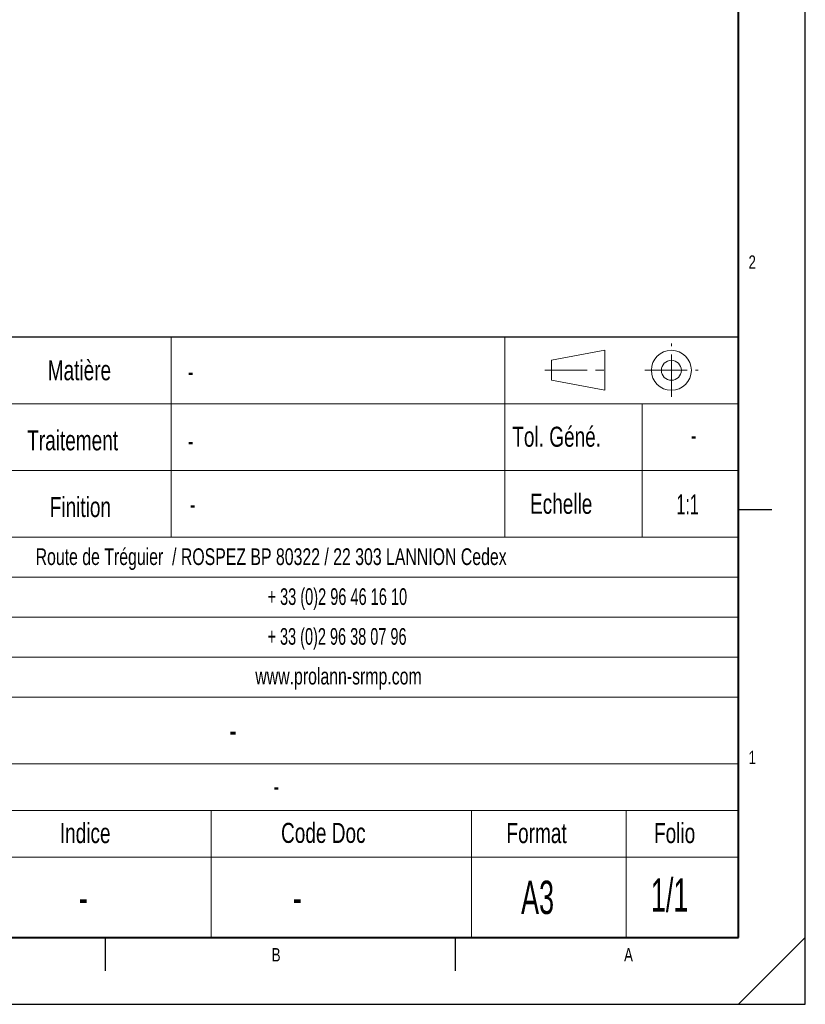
# Model space of a CAD drawing. Header units: millimetres. Extents: x 0 to 420, y 0 to 297.
# Tile 9 of 10: x 302 to 420, y 0 to 148. Entities that reach past the tile are written whole.
import ezdxf

# ---------------------------------------------------------------- set-up
doc = ezdxf.new("R2010")
doc.units = ezdxf.units.MM
doc.linetypes.add('CENTER', pattern=[10.16, 6.35, -1.27, 1.27, -1.27])
doc.layers.add('SLD-0', color=179, linetype='Continuous')
doc.styles.add('SLDTEXTSTYLE0', font='TXT', dxfattribs={"width": 0.744681})
doc.styles.add('SLDTEXTSTYLE1', font='TXT', dxfattribs={"width": 0.605})
doc.styles.add('SLDTEXTSTYLE2', font='TXT', dxfattribs={"width": 0.710611})
doc.styles.add('SLDTEXTSTYLE3', font='TXT', dxfattribs={"width": 0.653172})
doc.styles.add('SLDTEXTSTYLE4', font='TXT', dxfattribs={"width": 0.650436})

# ---------------------------------------------------------------- blocks, each defined once
blk = doc.blocks.new('Bloc3_1')
at = {"layer": 'SLD-0', "color": 1, "lineweight": 30}
for p, q in [((-190, 90), (0, 90)), ((0, 0), (0, 90)), ((-190, 0), (0, 0))]:
    blk.add_line(p, q, dxfattribs=at)
at = {"layer": 'SLD-0', "lineweight": 15}
for p, q in [((-85, 60), (-85, 90)), ((-35, 60), (-35, 90)), ((0, 80), (-109, 80)), ((-14.39, 60), (-14.39, 80)), ((0, 70), (-109, 70)), ((0, 60), (-190, 60)), ((0, 54), (-136.5, 54)), ((0, 48), (-136.5, 48)), ((0, 42), (-136.5, 42)), ((0, 36), (-190, 36)), ((0, 26), (-190, 26)), ((-79, 0), (-79, 19)), ((-40, 0), (-40, 19)), ((-16.77, 0), (-16.77, 19))]:
    blk.add_line(p, q, dxfattribs=at)
at = {"layer": 'SLD-0', "color": 5, "linetype": 'CENTER', "lineweight": 0}
for p, q in [((-10, 81), (-10, 89)), ((-29, 85), (-19, 85)), ((-14, 85), (-6, 85))]:
    blk.add_line(p, q, dxfattribs=at)
at = {"layer": 'SLD-0', "color": 179, "linetype": 'Continuous', "lineweight": 15}
for p, q in [((-28, 86.5), (-20, 88)), ((-20, 88), (-20, 82)), ((-28, 86.5), (-28, 83.5)), ((-28, 83.5), (-20, 82))]:
    blk.add_line(p, q, dxfattribs=at)
at = {"layer": 'SLD-0', "lineweight": 0}
for p, q in [((-190, 19), (0, 19)), ((-190, 12), (0, 12))]:
    blk.add_line(p, q, dxfattribs=at)
at = {"layer": 'SLD-0', "color": 179, "linetype": 'Continuous', "lineweight": 15}
for radius in [3, 1.5]:
    blk.add_circle((-10, 85), radius, dxfattribs=at)
blk = doc.blocks.new('Format A3_0')
at = {"layer": 'SLD-0', "char_height": 2, "attachment_point": 1, "style": 'SLDTEXTSTYLE0'}
for s, insert in [('2', (4199.39, 1207.29)), ('1', (4199.39, 1132.99)), ('B', (4127.88, 1103.4)), ('A', (4180.73, 1103.4))]:
    blk.add_mtext(s, dxfattribs=dict(at, insert=insert))
blk = doc.blocks.new('Bloc8')
at = {"layer": 'SLD-0', "color": 5}
for p, q in [((420, 0), (420, 297)), ((410, 74.2), (415, 74.2)), ((315, 10), (315, 5)), ((367.5, 10), (367.5, 5)), ((420, 10), (410, 0)), ((0, 0), (420, 0))]:
    blk.add_line(p, q, dxfattribs=at)
at = {"layer": 'SLD-0', "color": 1, "lineweight": 40}
for p, q in [((410, 10), (410, 287)), ((212.68, 10), (410, 10))]:
    blk.add_line(p, q, dxfattribs=at)
at = {"layer": 'SLD-0'}
for p, q in [((420, 10), (410, 0)), ((420, 0), (420, 10)), ((410, 0), (420, 0))]:
    blk.add_line(p, q, dxfattribs=at)
at = {"color": 7, "linetype": 'Continuous'}
blk.add_blockref('Format A3_0', (-3787.91, -1094.97), dxfattribs=at)

msp = doc.modelspace()

# ---------------------------------------------------------------- block references
at = {"color": 7, "linetype": 'Continuous'}
for name, p in [('Bloc8', (0, 0)), ('Bloc3_1', (409.91, 10.09))]:
    msp.add_blockref(name, p, dxfattribs=at)

# ---------------------------------------------------------------- texts
at = {"layer": 'SLD-0', "attachment_point": 1}
for s, insert, char_height, style in [('Matière', (306.38, 96.6), 3, 'SLDTEXTSTYLE2'), ('-', (327.39, 96.41), 3, 'SLDTEXTSTYLE1'), ('Tol. Géné.', (376.05, 86.63), 3, 'SLDTEXTSTYLE2'), ('Traitement', (303.3, 86.09), 3, 'SLDTEXTSTYLE2'), ('-', (327.39, 86.01), 3, 'SLDTEXTSTYLE1'), ('-', (402.84, 86.86), 3, 'SLDTEXTSTYLE1'), ('Echelle', (378.71, 76.57), 3, 'SLDTEXTSTYLE2'), ('Finition', (306.68, 76.09), 3, 'SLDTEXTSTYLE2'), ('1:1', (400.66, 76.49), 3, 'SLDTEXTSTYLE1'), ('-', (327.7, 76.49), 3, 'SLDTEXTSTYLE1'), ('Route de Tréguier  / ROSPEZ BP 80322 / 22 303 LANNION Cedex', (304.56, 68.39), 2.5, 'SLDTEXTSTYLE2'), ('+ 33 (0)2 96 46 16 10 ', (339.34, 62.4), 2.5, 'SLDTEXTSTYLE3'), ('+ 33 (0)2 96 38 07 96', (339.34, 56.43), 2.5, 'SLDTEXTSTYLE4'), ('www.prolann-srmp.com', (337.51, 50.47), 2.5, 'SLDTEXTSTYLE2'), ('-', (333.64, 43.14), 4, 'SLDTEXTSTYLE1'), ('-', (340.24, 34.2), 3, 'SLDTEXTSTYLE1'), ('Indice', (308.19, 27.18), 3, 'SLDTEXTSTYLE2'), ('Code Doc', (341.37, 27.21), 3, 'SLDTEXTSTYLE2'), ('Format', (375.18, 27.18), 3, 'SLDTEXTSTYLE2'), ('Folio', (397.31, 27.18), 3, 'SLDTEXTSTYLE2'), ('1/1', (396.84, 18.88), 5, 'SLDTEXTSTYLE1'), ('A3', (377.37, 18.54), 5, 'SLDTEXTSTYLE1'), ('-', (311.04, 18.54), 5, 'SLDTEXTSTYLE1'), ('-', (343.15, 18.54), 5, 'SLDTEXTSTYLE1')]:
    msp.add_mtext(s, dxfattribs=dict(at, insert=insert, char_height=char_height, style=style))

doc.saveas('drawing.dxf')
